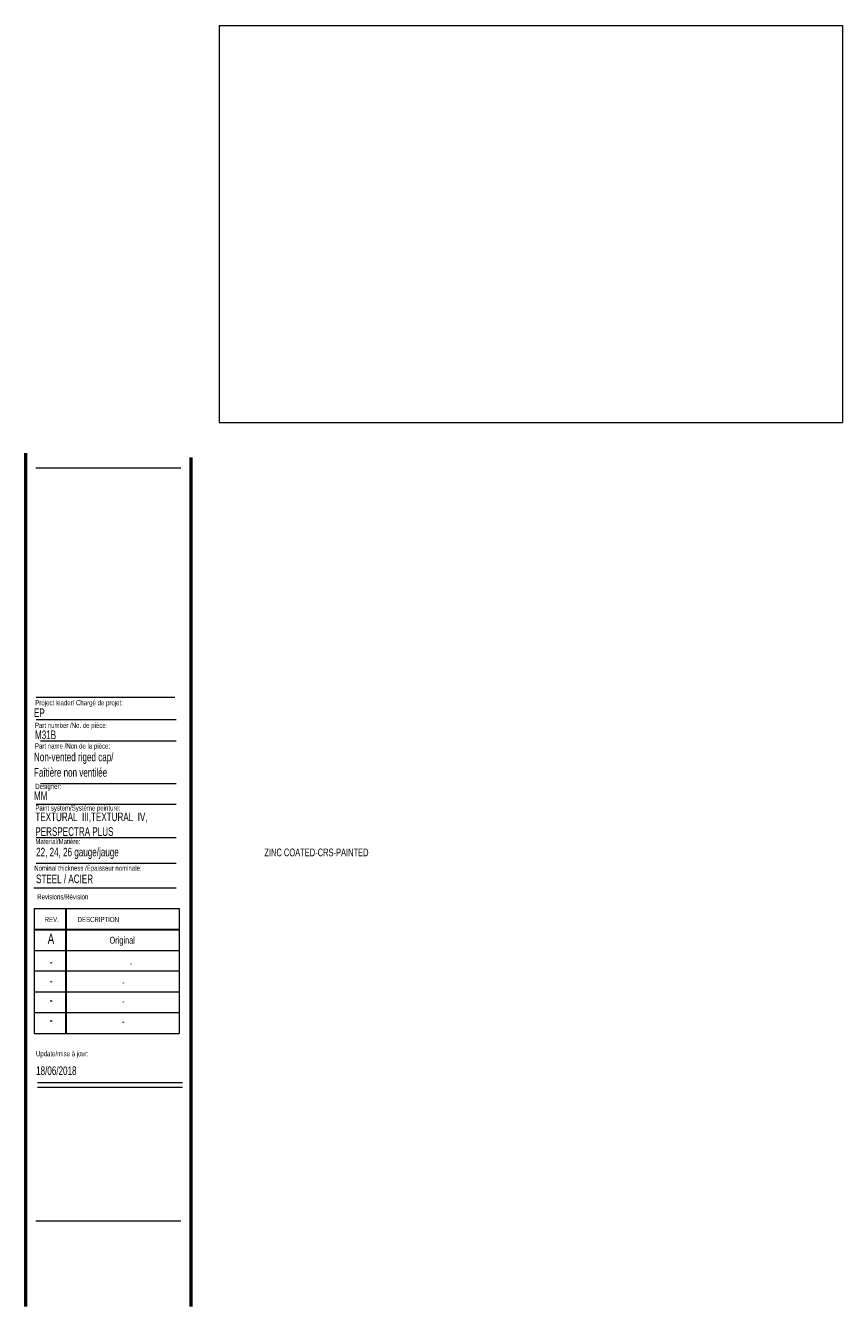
# Model space of a CAD drawing. Header units: inches. Extents: x 0.5 to 24.2, y 0.4 to 15.9.
# Tile 2 of 2: x 14.4 to 24.2, y 0.4 to 15.9. Entities that reach past the tile are written whole.
import ezdxf

# ---------------------------------------------------------------- set-up
doc = ezdxf.new("R2010")
doc.units = ezdxf.units.IN
doc.header["$MEASUREMENT"] = 0
doc.layers.add('FORMAT', color=7, linetype='Continuous')
doc.styles.add('SLDTEXTSTYLE0', font='TXT', dxfattribs={"width": 0.7})

# ---------------------------------------------------------------- blocks, each defined once
blk = doc.blocks.new('SW_NOTE_1')
at = {"layer": 'FORMAT', "color": 0, "char_height": 0.10417, "attachment_point": 1, "style": 'SLDTEXTSTYLE0'}
for s, insert in [('TEXTURAL  III,TEXTURAL  IV,', (0, 0.134)), ('PERSPECTRA PLUS', (0, -0.044))]:
    blk.add_mtext(s, dxfattribs=dict(at, insert=insert))

msp = doc.modelspace()

# ---------------------------------------------------------------- linework, layer by layer
at = {"color": 7, "linetype": 'Continuous', "lineweight": 50}
for p, q in [((14.3762516, 10.69394495), (14.3762516, 0.39207317)), ((16.3762516, 0.39207317), (16.3762516, 10.64207317))]:
    msp.add_line(p, q, dxfattribs=at)
at = {"color": 7, "linetype": 'Continuous', "lineweight": 18}
for p, q in [((14.5012516, 10.51707317), (16.2512516, 10.51707317)), ((14.50528094, 7.4796461), (16.19286796, 7.4796461)), ((14.55782728, 7.22283311), (16.19286796, 7.22283311)), ((14.55782728, 6.70729719), (16.19286796, 6.70729719)), ((14.50528094, 6.45740283), (16.19286796, 6.45740283)), ((14.50528094, 6.05316409), (16.19286796, 6.05316409)), ((14.50528094, 5.74531323), (16.19286796, 5.74531323)), ((14.4754278, 5.446808), (16.19286796, 5.446808)), ((14.48119985, 5.19874946), (16.23119985, 5.19874946)), ((14.48119985, 5.19874946), (14.48119985, 3.68874946)), ((14.85619985, 5.19874946), (14.85619985, 3.68874946)), ((14.86619985, 5.19874946), (14.86619985, 3.68874946)), ((16.23119985, 5.19874946), (16.23119985, 3.68874946)), ((14.48119985, 4.94874946), (16.23119985, 4.94874946)), ((14.48119985, 4.93874946), (16.23119985, 4.93874946)), ((14.48119985, 4.68874946), (16.23119985, 4.68874946)), ((16.23119985, 4.43874946), (14.48119985, 4.43874946)), ((14.48119985, 4.18874946), (16.23119985, 4.18874946)), ((16.23119985, 3.93874946), (14.48119985, 3.93874946)), ((14.48119985, 3.68874946), (16.23119985, 3.68874946)), ((14.52153854, 3.094666), (16.27153854, 3.094666)), ((14.52153854, 3.03864953), (16.27153854, 3.03864953))]:
    msp.add_line(p, q, dxfattribs=at)
at = {"layer": 'FORMAT', "lineweight": 18}
for p, q in [((16.71287125, 15.85807083), (24.23652205, 15.85807083)), ((16.71287125, 15.85807083), (16.71287125, 11.06376357)), ((24.23652205, 15.85807083), (24.23652205, 11.06376357)), ((16.71287125, 11.06376357), (24.23652205, 11.06376357)), ((14.5012516, 1.42655357), (16.2512516, 1.42655357))]:
    msp.add_line(p, q, dxfattribs=at)
at = {"layer": 'FORMAT', "color": 250, "lineweight": 18, "true_color": 0x454545}
msp.add_line((14.50528094, 7.74778908), (16.17565424, 7.74778908), dxfattribs=at)

# ---------------------------------------------------------------- block references
at = {"layer": 'FORMAT'}
msp.add_blockref('SW_NOTE_1', (14.4936793, 6.22195149), dxfattribs=at)

# ---------------------------------------------------------------- texts
at = {"color": 7, "linetype": 'Continuous', "lineweight": 0, "style": 'SLDTEXTSTYLE0'}
for s, insert, char_height, attachment_point in [('EP', (14.47701034, 7.61261449), 0.104166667, 1), ('Project leader/ Chargé de projet:', (14.49277361, 7.71280373), 0.0625, 1), ('Part number /No. de pièce:', (14.48926382, 7.43950417), 0.0625, 1), ('M31B', (14.48926382, 7.34629318), 0.104166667, 1), ('Designer:', (14.49277361, 6.70270676), 0.0625, 1), ('MM', (14.47701034, 6.6115619), 0.104166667, 1), ('Paint system/Système peinture:', (14.4936793, 6.44233934), 0.0625, 1), ('ZINC COATED-CRS-PAINTED', (17.25790342, 5.92072099), 0.09375, 1), ('Nominal thickness /Épaisseur nominale:', (14.48027845, 5.71521348), 0.0625, 1), ('STEEL / ACIER', (14.50193609, 5.60657576), 0.1041666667, 1), ('Revisions/Révision', (14.51560122, 5.36941883), 0.0625, 1), ('REV.', (14.60623117, 5.09512968), 0.0625, 1), ('DESCRIPTION', (15.00414236, 5.09512968), 0.0625, 1), ('A', (14.68204136, 4.89428093), 0.125, 2), ('Original', (15.54196943, 4.85546175), 0.083333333, 2), ('-', (14.68335791, 4.61740373), 0.125, 2), ('-', (15.64717395, 4.57858454), 0.08333333, 2), ('-', (14.68335791, 4.38816527), 0.125, 2), ('-', (15.55567278, 4.34934608), 0.08333333, 2), ('-', (14.68335791, 4.15690015), 0.125, 2), ('-', (15.55567278, 4.11808096), 0.08333333, 2), ('-', (14.68335791, 3.91429561), 0.125, 2), ('-', (15.55567278, 3.87547642), 0.08333333, 2), ('Update/mise à jour:', (14.50090209, 3.47468308), 0.0625, 1), ('18/06/2018', (14.50292977, 3.29031445), 0.104166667, 1)]:
    msp.add_mtext(s, dxfattribs=dict(at, insert=insert, char_height=char_height, attachment_point=attachment_point))
at = {"layer": 'FORMAT', "attachment_point": 1, "style": 'SLDTEXTSTYLE0'}
for s, insert, char_height in [('Part name /Non de la pièce:', (14.48926382, 7.1904184), 0.0625), ('Non-vented riged cap/', (14.47701034, 7.07848563), 0.1041666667), ('Faîtière non ventilée', (14.47701034, 6.89222649), 0.1041666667), ('Material/Matière:', (14.4936793, 6.0368173), 0.0625), ('22, 24, 26 gauge/jauge', (14.503118, 5.93042578), 0.1041666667)]:
    msp.add_mtext(s, dxfattribs=dict(at, insert=insert, char_height=char_height))

doc.saveas('drawing.dxf')
